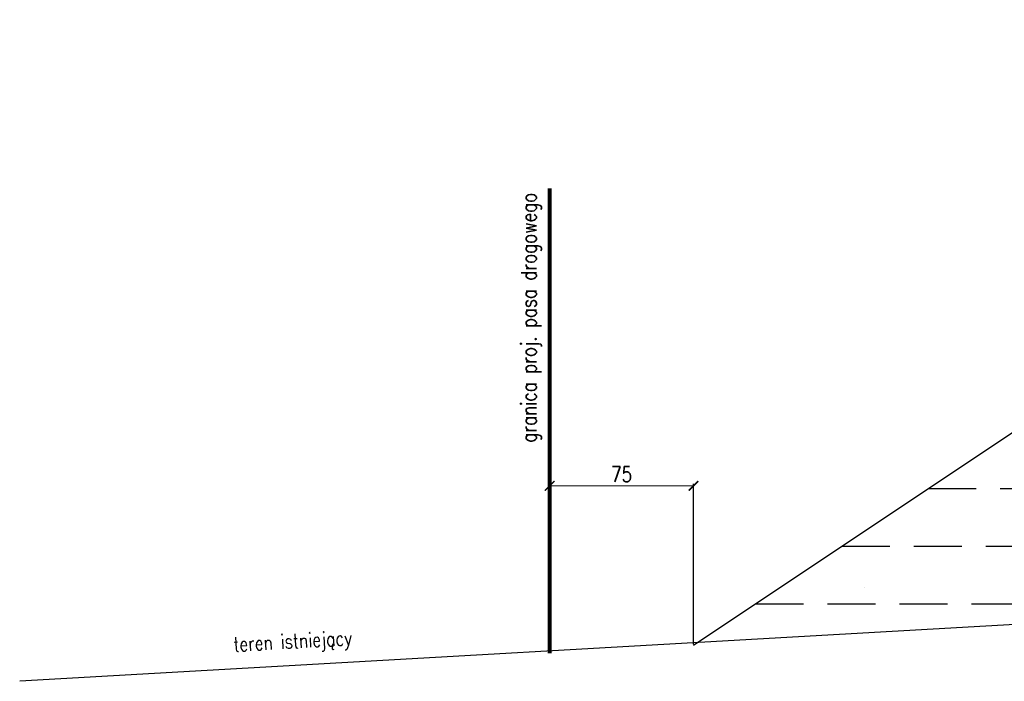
# Model space of a CAD drawing. Header units: metres. Extents: x 6562771 to 6588056, y 5578696 to 5581651.
# Tile 7 of 22: x 6566119 to 6566633, y 5580441 to 5580786. Entities that reach past the tile are written whole.
import ezdxf
from ezdxf.enums import TextEntityAlignment as Align

# ---------------------------------------------------------------- set-up
doc = ezdxf.new("R2010")
doc.units = ezdxf.units.M
doc.linetypes.add('HIDDEN', pattern=[0.375, 0.25, -0.125])
for name, color, linetype in [('0_50', 3, 'Continuous'), ('pkonstr-0_50', 90, 'Continuous'), ('pkonstr-istn', 14, 'Continuous'), ('pkonstr-opisy', 2, 'Continuous'), ('pkonstr-wymiary', 1, 'Continuous')]:
    doc.layers.add(name, color=color, linetype=linetype)
doc.styles.add('Opisy', font='simplex.shx', dxfattribs={"width": 0.8})
doc.styles.add('wymiary', font='simplex.shx', dxfattribs={"width": 0.8})
doc.dimstyles.new('szczegoly-1-20', dxfattribs={"dimtxt": 4, "dimasz": 2, "dimexe": 1, "dimexo": 2.5, "dimgap": 0.5, "dimtad": 1, "dimdec": 0, "dimzin": 0, "dimdsep": 46, "dimtxsty": 'wymiary', "dimblk": 'ARCHTICK', "dimcen": 0, "dimclrd": 256, "dimclre": 256, "dimclrt": 256, "dimadec": 0, "dimazin": 0, "dimtfac": 1, "dimtdec": 0, "dimtmove": 1, "dimatfit": 3, "dimldrblk": 'ARCHTICK', "dimfxl": 1, "dimtolj": 1, "dimtzin": 0, "dimlwd": -1, "dimlwe": -1, "dimarcsym": 0})

# ---------------------------------------------------------------- blocks, each defined once
blk = doc.blocks.new('_ArchTick')
at = {"color": 0, "linetype": 'ByBlock', "const_width": 0.15}
blk.add_lwpolyline([(-0.5, -0.5), (0.5, 0.5)], dxfattribs=at)
blk = doc.blocks.new('*D174')
at = {"layer": 'Defpoints', "color": 0, "transparency": 16777216}
for p in [(6566470.48, 5580543.14), (6566395.48, 5580529.57), (6566470.48, 5580460.09)]:
    blk.add_point(p, dxfattribs=at)
at = {"layer": 'pkonstr-wymiary', "transparency": 16777216}
for p, q in [((6566395.48, 5580530.07), (6566395.48, 5580544.14)), ((6566470.48, 5580460.59), (6566470.48, 5580544.14))]:
    blk.add_line(p, q, dxfattribs=at)
at = {"layer": 'pkonstr-wymiary', "lineweight": 0, "transparency": 16777216}
blk.add_line((6566395.48, 5580543.14), (6566470.48, 5580543.14), dxfattribs=at)
at = {"layer": 'pkonstr-wymiary', "lineweight": 0, "transparency": 16777216, "xscale": 5, "yscale": 5, "zscale": 5, "rotation": 180}
blk.add_blockref('_ArchTick', (6566395.48, 5580543.14), dxfattribs=at)
at = {"layer": 'pkonstr-wymiary', "lineweight": 0, "transparency": 16777216, "xscale": 5, "yscale": 5, "zscale": 5}
blk.add_blockref('_ArchTick', (6566470.48, 5580543.14), dxfattribs=at)
at = {"layer": 'pkonstr-wymiary', "transparency": 16777216, "insert": (6566432.98, 5580549.14), "char_height": 8, "attachment_point": 5, "style": 'wymiary'}
blk.add_mtext('\\A1;75', dxfattribs=at)

msp = doc.modelspace()

# ---------------------------------------------------------------- linework, layer by layer
at = {"layer": '0_50', "color": 7, "linetype": 'HIDDEN', "ltscale": 100}
for points in [[(6566592.84, 5580541.67), (6567066.72, 5580541.67)], [(6566547.84, 5580511.67), (6567066.72, 5580511.67)], [(6566502.85, 5580481.67), (6566828.72, 5580481.67)]]:
    msp.add_lwpolyline(points, dxfattribs=at)
at = {"layer": 'pkonstr-0_50'}
for p, q in [((6566470.48, 5580460.09), (6566959.52, 5580786.13)), ((6566559.74, 5580490.15), (6566559.74, 5580490.15))]:
    msp.add_line(p, q, dxfattribs=at)
at = {"layer": 'pkonstr-0_50', "color": 130, "const_width": 2, "flags": 128}
msp.add_lwpolyline([(6566395.48, 5580455.82), (6566395.48, 5580698.2)], dxfattribs=at)
at = {"layer": 'pkonstr-istn'}
msp.add_line((6566959.69, 5580489.13), (6566119.15, 5580441.22), dxfattribs=at)

# ---------------------------------------------------------------- texts
at = {"layer": 'pkonstr-opisy', "style": 'Opisy', "width": 0.8}
msp.add_text('granica proj. pasa drogowego', height=8, rotation=90, dxfattribs=at).set_placement((6566390.94, 5580695.89), align=Align.BOTTOM_RIGHT)
msp.add_text('teren istniejący', height=7.5, rotation=3.2626, dxfattribs=at).set_placement((6566230.75, 5580456.67))

# ---------------------------------------------------------------- dimensions: what is measured, and where the dimension line sits
at = {"layer": 'pkonstr-wymiary'}
dim = msp.add_linear_dim(base=(6566470.48, 5580543.14), p1=(6566395.48, 5580529.57), p2=(6566470.48, 5580460.09), dimstyle='szczegoly-1-20', override={"dimtxt": 8, "dimasz": 5, "dimexo": 0.5, "dimgap": 2, "dimlwd": 0}, dxfattribs=at)
dim.commit()
dim.dimension.update_dxf_attribs({"geometry": '*D174', "text_midpoint": (6566432.98, 5580549.14)})

doc.saveas('drawing.dxf')
